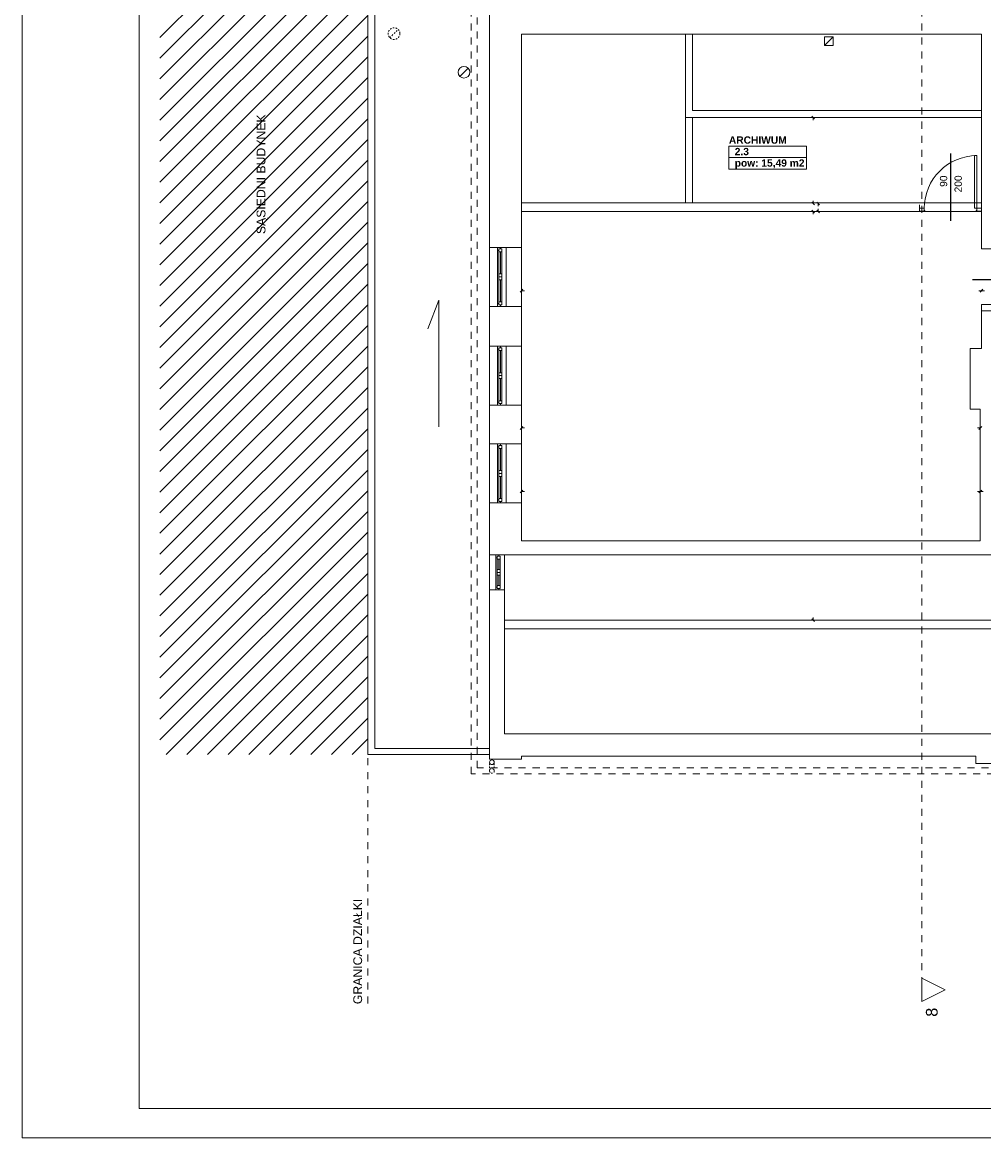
# Model space of a CAD drawing. Header units: millimetres. Extents: x 204754 to 495640, y -178579 to -98814.
# Tile 119 of 179: x 291634 to 308085, y -145921 to -126833. Entities that reach past the tile are written whole.
import ezdxf
from ezdxf.enums import TextEntityAlignment as Align

# ---------------------------------------------------------------- set-up
doc = ezdxf.new("R2010")
doc.units = ezdxf.units.MM
doc.header["$MEASUREMENT"] = 0
doc.linetypes.add('2', pattern=[50, 25, -25])
doc.linetypes.add('Przerywana', pattern=[240, 120, -120])
doc.layers.get('0').update_dxf_attribs({"color": 252, "lineweight": 5})
for name, color, linetype, lineweight in [('840-G Znaczniki ogólne_Nr_pióra__3', 252, 'Continuous', 5), ('Nowe_! NAZWY POM', 252, 'Continuous', 5), ('Nowe_! NAZWY POM_Nr_pióra__19', 252, 'Continuous', 5), ('Nowe_! Tabelka_Nr_pióra__19', 252, 'Continuous', 5), ('Nowe_! Tabelka_Nr_pióra__7', 252, 'Continuous', 5), ('Nowe_220-A Ściany_Nr_pióra__112', 252, 'Continuous', 5), ('Nowe_220-A Ściany_Nr_pióra__93', 252, 'Continuous', 5), ('Nowe_810-G Ogólne_Nr_pióra__187', 252, 'Continuous', 5), ('Nowe_820-G Rysunki Obrazki_Nr_pióra__103', 252, 'Continuous', 5), ('Nowe_820-G Rysunki Obrazki_Nr_pióra__24', 252, 'Continuous', 5), ('Nowe_Drzwi ARCHICAD_Nr_pióra__168', 252, 'Continuous', 5), ('Nowe_Metryczki pomieszczeń ARCHICADa_Nr_pióra__13', 252, 'Continuous', 5), ('Nowe_Nowe_220(1)-A Ściany zewnętrzne_Nr_pióra__103', 252, 'Continuous', 5), ('Nowe_Nowe_220(1)-A Ściany zewnętrzne_Nr_pióra__23', 252, 'Continuous', 5), ('Nowe_Nowe_220(1)-A Ściany zewnętrzne_Nr_pióra__3', 252, 'Continuous', 5), ('Nowe_Nowe_220(1)-A Ściany zewnętrzne_Nr_pióra__57', 252, 'Continuous', 5), ('Nowe_Okna ARCHICADa_Nr_pióra__112', 252, 'Continuous', 5), ('Nowe_Okna ARCHICADa_Nr_pióra__23', 252, 'Continuous', 5), ('Nowe_Okna ARCHICADa_Nr_pióra__3', 252, 'Continuous', 5), ('Nowe_TABELKA_Nr_pióra__3', 252, 'Continuous', 5), ('Nowe_Znaczniki drzwi ARCHICADa', 252, 'Continuous', 5), ('Nowe_Znaczniki drzwi ARCHICADa_Nr_pióra__111', 252, 'Continuous', 5), ('Nowe_Znaczniki drzwi ARCHICADa_Nr_pióra__141', 252, 'Continuous', 5)]:
    doc.layers.add(name, color=color, linetype=linetype, lineweight=lineweight)
doc.styles.add('GENERATED_STYLE_1', font='arial.ttf')
doc.styles.add('GENERATED_STYLE_2', font='arialbd.ttf')
doc.styles.add('GENERATED_STYLE_4', font='arial.ttf')

# ---------------------------------------------------------------- blocks, each defined once
blk = doc.blocks.new('ARCHIWUM_2.3_33', base_point=(304388, -129051))
at = {"layer": 'Nowe_Metryczki pomieszczeń ARCHICADa_Nr_pióra__13', "color": 7, "linetype": 'Continuous', "lineweight": 13}
for p, q in [((303725, -128953), (303725, -129346)), ((303725, -128953), (305051, -128953)), ((305051, -128953), (305051, -129346)), ((303725, -129149), (305051, -129149)), ((303725, -129346), (305051, -129346))]:
    blk.add_line(p, q, dxfattribs=at)
at = {"layer": 'Nowe_Metryczki pomieszczeń ARCHICADa_Nr_pióra__13', "color": 7, "lineweight": 13, "style": 'GENERATED_STYLE_2'}
for tag, p in [('ROOM_NAME', (303725, -128785)), ('ROOM_NUMBER', (303825, -128982)), ('ROOM_CALC_AREA', (303825, -129178))]:
    blk.add_attdef(tag, text='', height=125, dxfattribs=at).set_placement(p, align=Align.TOP_LEFT)
blk = doc.blocks.new('D Marker 11_2')
at = {"layer": 'Nowe_Znaczniki drzwi ARCHICADa_Nr_pióra__111', "color": 7, "linetype": 'Continuous', "lineweight": 25}
blk.add_line((0, 876), (0, -279), dxfattribs=at)
at = {"layer": 'Nowe_Znaczniki drzwi ARCHICADa_Nr_pióra__141', "color": 7, "lineweight": 25, "style": 'GENERATED_STYLE_1'}
for tag, p in [('AC_MarkerText_4', (-20, 305)), ('AC_WIDO_B_SIZE', (230, 210))]:
    blk.add_attdef(tag, text='', height=125, rotation=90, dxfattribs=at).set_placement(p, align=Align.BOTTOM_LEFT)
blk = doc.blocks.new('D Marker 11_9')
at = {"layer": 'Nowe_Znaczniki drzwi ARCHICADa_Nr_pióra__111', "color": 7, "linetype": 'Continuous', "lineweight": 25}
blk.add_line((0, -1296), (0, 154), dxfattribs=at)
at = {"layer": 'Nowe_Znaczniki drzwi ARCHICADa_Nr_pióra__141', "color": 7, "lineweight": 25, "style": 'GENERATED_STYLE_1'}
for tag, p in [('AC_WIDO_B_SIZE', (-230, -548)), ('AC_MarkerText_4', (20, -643))]:
    blk.add_attdef(tag, text='', height=125, rotation=270, dxfattribs=at).set_placement(p, align=Align.BOTTOM_LEFT)
blk = doc.blocks.new('podkład 20251118')
at = {"color": 252, "linetype": 'Continuous', "lineweight": 5}
for p, q in [((305191, -128485), (305144, -128438)), ((305168, -128461), (305168, -128509)), ((305144, -129911), (305191, -129958)), ((305168, -129934), (305168, -129887)), ((305275, -129958), (305227, -129911)), ((305251, -129934), (305251, -129982)), ((305191, -130096), (305144, -130048)), ((305168, -130072), (305168, -130119)), ((305227, -130048), (305275, -130096)), ((305251, -130072), (305251, -130024)), ((300201, -131402), (300153, -131449)), ((300177, -131426), (300225, -131426)), ((308048, -131426), (308001, -131426)), ((308024, -131449), (308072, -131402)), ((308072, -131402), (308024, -131449)), ((308048, -131426), (308096, -131426)), ((300201, -133751), (300153, -133799)), ((300177, -133775), (300225, -133775)), ((308027, -133775), (307980, -133775)), ((308003, -133799), (308051, -133751)), ((300201, -134840), (300153, -134888)), ((300177, -134864), (300225, -134864)), ((308027, -134864), (307980, -134864)), ((308003, -134888), (308051, -134840)), ((308051, -134840), (308003, -134888)), ((308027, -134864), (308075, -134864)), ((305144, -137041), (305191, -137089)), ((305168, -137065), (305168, -137017))]:
    blk.add_line(p, q, dxfattribs=at)
at = {"color": 252, "lineweight": 5}
for p, q in [((307028, -143589), (307028, -143189)), ((307028, -143189), (307428, -143389)), ((307428, -143389), (307028, -143589))]:
    blk.add_line(p, q, dxfattribs=at)
at = {"layer": '840-G Znaczniki ogólne_Nr_pióra__3', "color": 252, "linetype": 'Przerywana', "lineweight": 5}
blk.add_line((307028, -120853), (307028, -143189), dxfattribs=at)
at = {"layer": '840-G Znaczniki ogólne_Nr_pióra__3', "color": 252, "linetype": 'Continuous', "lineweight": 5}
for p, q in [((307028, -143189), (307428, -143389)), ((307028, -143589), (307028, -143189)), ((307428, -143389), (307028, -143589))]:
    blk.add_line(p, q, dxfattribs=at)
at = {"layer": 'Nowe_! NAZWY POM_Nr_pióra__19', "color": 252, "linetype": 'Continuous', "lineweight": 5}
for p, q in [((302983, -127038), (300177, -127038)), ((300177, -127038), (300177, -129772)), ((302983, -128461), (302983, -127038)), ((308048, -128461), (302983, -128461)), ((308048, -129922), (308048, -128461)), ((300177, -129772), (300177, -129922)), ((300177, -129922), (308048, -129922))]:
    blk.add_line(p, q, dxfattribs=at)
at = {"layer": 'Nowe_! Tabelka_Nr_pióra__19', "color": 252, "linetype": 'Continuous', "lineweight": 5}
for q in [(291634, -116221), (333634, -145921)]:
    blk.add_line((291634, -145921), q, dxfattribs=at)
at = {"layer": 'Nowe_! Tabelka_Nr_pióra__7', "color": 252, "linetype": 'Continuous', "lineweight": 5}
for q in [(293634, -116721), (333134, -145421)]:
    blk.add_line((293634, -145421), q, dxfattribs=at)
at = {"layer": 'Nowe_220-A Ściany_Nr_pióra__112', "color": 252, "linetype": 'Continuous', "lineweight": 5}
for p, q in [((299816, -130686), (299766, -130686)), ((299916, -130686), (299816, -130686)), ((299816, -131694), (299766, -131694)), ((299916, -131694), (299816, -131694)), ((299816, -132376), (299766, -132376)), ((299916, -132376), (299816, -132376)), ((299816, -133384), (299766, -133384)), ((299916, -133384), (299816, -133384)), ((299816, -134049), (299766, -134049)), ((299916, -134049), (299816, -134049)), ((299816, -135056), (299766, -135056)), ((299916, -135056), (299816, -135056)), ((299787, -135945), (299737, -135945)), ((299887, -135945), (299787, -135945)), ((299787, -136547), (299737, -136547)), ((299887, -136547), (299787, -136547))]:
    blk.add_line(p, q, dxfattribs=at)
at = {"layer": 'Nowe_220-A Ściany_Nr_pióra__93', "color": 252, "linetype": 'Continuous', "lineweight": 5}
for p, q in [((306988, -129954), (306988, -130014)), ((308048, -129954), (308048, -130014)), ((306988, -130014), (306988, -130064)), ((306988, -130064), (306988, -130079)), ((308048, -130014), (308048, -130064)), ((308048, -130064), (308048, -130079)), ((308358, -130712), (308048, -130712)), ((308358, -131772), (308048, -131772))]:
    blk.add_line(p, q, dxfattribs=at)
at = {"layer": 'Nowe_810-G Ogólne_Nr_pióra__187', "color": 252, "linetype": 'Continuous', "lineweight": 5}
for p, q in [((293989, -127093), (297545, -123537)), ((293989, -127447), (297545, -123890)), ((293989, -127800), (297545, -124244)), ((293989, -128154), (297545, -124597)), ((293989, -128507), (297545, -124951)), ((293989, -128861), (297545, -125305)), ((293989, -129214), (297545, -125658)), ((293989, -129568), (297545, -126012)), ((293989, -129921), (297545, -126365)), ((293989, -130275), (297545, -126719)), ((293989, -130629), (297545, -127072)), ((293989, -130982), (297545, -127426)), ((293989, -131336), (297545, -127779)), ((293989, -131689), (297545, -128133)), ((293989, -132043), (297545, -128487)), ((293989, -132396), (297545, -128840)), ((293989, -132750), (297545, -129194)), ((293989, -133103), (297545, -129547)), ((293989, -133457), (297545, -129901)), ((293989, -133811), (297545, -130254)), ((293989, -134164), (297545, -130608)), ((293989, -134518), (297545, -130961)), ((293989, -134871), (297545, -131315)), ((293989, -135225), (297545, -131668)), ((293989, -135578), (297545, -132022)), ((293989, -135932), (297545, -132376)), ((293989, -136285), (297545, -132729)), ((293989, -136639), (297545, -133083)), ((293989, -136993), (297545, -133436)), ((293989, -137346), (297545, -133790)), ((293989, -137700), (297545, -134143)), ((293989, -138053), (297545, -134497)), ((293989, -138407), (297545, -134850)), ((293989, -138760), (297545, -135204)), ((293989, -139114), (297545, -135558)), ((294094, -139362), (297545, -135911)), ((294448, -139362), (297545, -136265)), ((294801, -139362), (297545, -136618)), ((295155, -139362), (297545, -136972)), ((295508, -139362), (297545, -137325)), ((295862, -139362), (297545, -137679)), ((296216, -139362), (297545, -138032)), ((296569, -139362), (297545, -138386)), ((296923, -139362), (297545, -138740)), ((297276, -139362), (297545, -139093))]:
    blk.add_line(p, q, dxfattribs=at)
at = {"layer": 'Nowe_820-G Rysunki Obrazki_Nr_pióra__103', "color": 252, "linetype": '2', "lineweight": 5}
blk.add_circle((299670, -139645), 40, dxfattribs=at)
at = {"layer": 'Nowe_820-G Rysunki Obrazki_Nr_pióra__24', "color": 7, "linetype": '2', "lineweight": 15}
blk.add_line((297924, -127097), (298066, -126955), dxfattribs=at)
at = {"layer": 'Nowe_820-G Rysunki Obrazki_Nr_pióra__24', "color": 7, "linetype": 'Continuous', "lineweight": 15}
blk.add_line((299121, -127759), (299263, -127617), dxfattribs=at)
at = {"layer": 'Nowe_820-G Rysunki Obrazki_Nr_pióra__24', "color": 7, "linetype": '2', "lineweight": 15}
blk.add_circle((297995, -127026), 100, dxfattribs=at)
at = {"layer": 'Nowe_820-G Rysunki Obrazki_Nr_pióra__24', "color": 7, "linetype": 'Continuous', "lineweight": 15}
for centre, radius in [((299192, -127688), 100), ((299670, -139496), 40)]:
    blk.add_circle(centre, radius, dxfattribs=at)
at = {"layer": 'Nowe_Drzwi ARCHICAD_Nr_pióra__168', "color": 252, "linetype": 'Continuous', "lineweight": 5}
for p, q in [((307968, -129114), (307928, -129114)), ((307928, -129114), (307928, -130014)), ((307968, -130014), (307968, -129114)), ((306988, -130014), (306988, -130064)), ((307068, -130014), (306988, -130014)), ((306988, -130014), (306988, -130064)), ((306988, -130064), (307068, -130064)), ((307068, -130054), (307068, -130014)), ((307078, -130054), (307068, -130054)), ((307068, -130064), (307078, -130064)), ((307078, -130064), (307078, -130054)), ((307928, -130014), (307968, -130014)), ((307968, -130054), (307958, -130054)), ((307958, -130054), (307958, -130064)), ((307958, -130064), (307968, -130064)), ((307968, -130014), (307968, -130054)), ((308048, -130014), (307968, -130014)), ((307968, -130064), (308048, -130064)), ((308048, -130064), (308048, -130014)), ((308048, -130014), (308048, -130064))]:
    blk.add_line(p, q, dxfattribs=at)
blk.add_ellipse((307968, -130014), major_axis=(-636, 636), ratio=1, start_param=-0.785398, end_param=0.785398, dxfattribs=at)
at = {"layer": 'Nowe_Nowe_220(1)-A Ściany zewnętrzne_Nr_pióra__103', "color": 252, "linetype": 'Przerywana', "lineweight": 5}
for p, q in [((299317, -139692), (299317, -126200)), ((299417, -139592), (299417, -126300)), ((320987, -139692), (299317, -139692)), ((320887, -139592), (299417, -139592))]:
    blk.add_line(p, q, dxfattribs=at)
at = {"layer": 'Nowe_Nowe_220(1)-A Ściany zewnętrzne_Nr_pióra__103', "color": 252, "linetype": '2', "lineweight": 5}
for p, q in [((299630, -139645), (299630, -139496)), ((299710, -139643), (299710, -139496))]:
    blk.add_line(p, q, dxfattribs=at)
at = {"layer": 'Nowe_Nowe_220(1)-A Ściany zewnętrzne_Nr_pióra__23', "color": 252, "linetype": 'Przerywana', "lineweight": 5}
blk.add_line((297545, -143625), (297545, -118317), dxfattribs=at)
at = {"layer": 'Nowe_Nowe_220(1)-A Ściany zewnętrzne_Nr_pióra__3', "color": 252, "linetype": 'Continuous', "lineweight": 5}
for p, q in [((305510, -127081), (305360, -127081)), ((305360, -127081), (305360, -127231)), ((305360, -127231), (305510, -127081)), ((305510, -127231), (305510, -127081)), ((305360, -127231), (305510, -127231))]:
    blk.add_line(p, q, dxfattribs=at)
at = {"layer": 'Nowe_Nowe_220(1)-A Ściany zewnętrzne_Nr_pióra__57', "color": 252, "linetype": 'Continuous', "lineweight": 5}
for p, q in [((297545, -123523), (297545, -139362)), ((297665, -123623), (297665, -139262)), ((299627, -139392), (299627, -126438)), ((300177, -127038), (300177, -135705)), ((300177, -127038), (308048, -127038)), ((302983, -129922), (302983, -127038)), ((303103, -127038), (303103, -128341)), ((304887, -127038), (305707, -127038)), ((308048, -127038), (308048, -130712)), ((302983, -128461), (302983, -129922)), ((303103, -128341), (308048, -128341)), ((308048, -128461), (303103, -128461)), ((303103, -128461), (303103, -129922)), ((300177, -129934), (300177, -129858)), ((300177, -129858), (300177, -129934)), ((308048, -129922), (300177, -129922)), ((308048, -130072), (300177, -130072)), ((299627, -130686), (300177, -130686)), ((308478, -130712), (308048, -130712)), ((298760, -131588), (298576, -132080)), ((298760, -133758), (298760, -131588)), ((299627, -131694), (300177, -131694)), ((308048, -131662), (308048, -132415)), ((308517, -131662), (308048, -131662)), ((299627, -132376), (300177, -132376)), ((300177, -135355), (300177, -132328)), ((308048, -132415), (307854, -132415)), ((307854, -133455), (307854, -132415)), ((299627, -133384), (300177, -133384)), ((308027, -133455), (307854, -133455)), ((308027, -135705), (308027, -133455)), ((299627, -134049), (300177, -134049)), ((299627, -135056), (300177, -135056)), ((308027, -135705), (300177, -135705)), ((299737, -135945), (299627, -135945)), ((299887, -139011), (299887, -135945)), ((308517, -135945), (299887, -135945)), ((299737, -136547), (299627, -136547)), ((299887, -137065), (320165, -137065)), ((299887, -137215), (320165, -137215)), ((299887, -139011), (308027, -139011)), ((308027, -139011), (320165, -139011)), ((297665, -139262), (299627, -139262)), ((297545, -139362), (299627, -139362)), ((299627, -139442), (299627, -139392)), ((299627, -139442), (300177, -139442)), ((300177, -139392), (307952, -139392)), ((300177, -139442), (300177, -139392)), ((307952, -139392), (307952, -139520)), ((307952, -139520), (312095, -139520))]:
    blk.add_line(p, q, dxfattribs=at)
at = {"layer": 'Nowe_Okna ARCHICADa_Nr_pióra__112', "color": 252, "linetype": 'Continuous', "lineweight": 5}
for p, q in [((299816, -130686), (299766, -130686)), ((299816, -130686), (299766, -130686)), ((299916, -130686), (299816, -130686)), ((299816, -131694), (299766, -131694)), ((299816, -131694), (299766, -131694)), ((299916, -131694), (299816, -131694)), ((299816, -132376), (299766, -132376)), ((299816, -132376), (299766, -132376)), ((299916, -132376), (299816, -132376)), ((299816, -133384), (299766, -133384)), ((299816, -133384), (299766, -133384)), ((299916, -133384), (299816, -133384)), ((299816, -134049), (299766, -134049)), ((299816, -134049), (299766, -134049)), ((299916, -134049), (299816, -134049)), ((299816, -135056), (299766, -135056)), ((299816, -135056), (299766, -135056)), ((299916, -135056), (299816, -135056)), ((299787, -135945), (299737, -135945)), ((299787, -135945), (299737, -135945)), ((299887, -135945), (299787, -135945)), ((299787, -136547), (299737, -136547)), ((299787, -136547), (299737, -136547)), ((299887, -136547), (299787, -136547))]:
    blk.add_line(p, q, dxfattribs=at)
at = {"layer": 'Nowe_Okna ARCHICADa_Nr_pióra__23', "color": 252, "linetype": 'Continuous', "lineweight": 5}
for p, q in [((299766, -130686), (299766, -130736)), ((299766, -130736), (299791, -130736)), ((299791, -130736), (299791, -130711)), ((299791, -130711), (299816, -130711)), ((299791, -130711), (299791, -130761)), ((299841, -130711), (299791, -130711)), ((299816, -130711), (299816, -130686)), ((299841, -130761), (299841, -130711)), ((299791, -130761), (299841, -130761)), ((299791, -130761), (299791, -131140)), ((299816, -131140), (299816, -130761)), ((299841, -131140), (299841, -130761)), ((299841, -131140), (299791, -131140)), ((299791, -131140), (299791, -131190)), ((299791, -131190), (299791, -131240)), ((299841, -131190), (299791, -131190)), ((299791, -131190), (299841, -131190)), ((299791, -131240), (299841, -131240)), ((299791, -131240), (299791, -131619)), ((299816, -131619), (299816, -131240)), ((299841, -131190), (299841, -131140)), ((299841, -131240), (299841, -131190)), ((299841, -131619), (299841, -131240)), ((299791, -131644), (299766, -131644)), ((299766, -131644), (299766, -131694)), ((299841, -131619), (299791, -131619)), ((299791, -131619), (299791, -131669)), ((299791, -131669), (299791, -131644)), ((299816, -131669), (299791, -131669)), ((299791, -131669), (299841, -131669)), ((299816, -131694), (299816, -131669)), ((299841, -131669), (299841, -131619)), ((299766, -132376), (299766, -132426)), ((299766, -132426), (299791, -132426)), ((299791, -132426), (299791, -132401)), ((299791, -132401), (299816, -132401)), ((299791, -132401), (299791, -132451)), ((299841, -132401), (299791, -132401)), ((299791, -132451), (299841, -132451)), ((299791, -132451), (299791, -132830)), ((299816, -132401), (299816, -132376)), ((299816, -132830), (299816, -132451)), ((299841, -132451), (299841, -132401)), ((299841, -132830), (299841, -132451)), ((299841, -132830), (299791, -132830)), ((299791, -132830), (299791, -132880)), ((299841, -132880), (299841, -132830)), ((299791, -132880), (299791, -132930)), ((299841, -132880), (299791, -132880)), ((299791, -132880), (299841, -132880)), ((299791, -132930), (299841, -132930)), ((299791, -132930), (299791, -133309)), ((299816, -133309), (299816, -132930)), ((299841, -132930), (299841, -132880)), ((299841, -133309), (299841, -132930)), ((299791, -133334), (299766, -133334)), ((299766, -133334), (299766, -133384)), ((299841, -133309), (299791, -133309)), ((299791, -133309), (299791, -133359)), ((299791, -133359), (299791, -133334)), ((299816, -133359), (299791, -133359)), ((299791, -133359), (299841, -133359)), ((299816, -133384), (299816, -133359)), ((299841, -133359), (299841, -133309)), ((299766, -134049), (299766, -134099)), ((299766, -134099), (299791, -134099)), ((299791, -134099), (299791, -134074)), ((299791, -134074), (299816, -134074)), ((299791, -134074), (299791, -134124)), ((299841, -134074), (299791, -134074)), ((299791, -134124), (299841, -134124)), ((299791, -134124), (299791, -134503)), ((299816, -134074), (299816, -134049)), ((299816, -134503), (299816, -134124)), ((299841, -134124), (299841, -134074)), ((299841, -134503), (299841, -134124)), ((299841, -134503), (299791, -134503)), ((299791, -134503), (299791, -134553)), ((299791, -134553), (299791, -134603)), ((299841, -134553), (299791, -134553)), ((299791, -134553), (299841, -134553)), ((299841, -134553), (299841, -134503)), ((299841, -134603), (299841, -134553)), ((299791, -134603), (299841, -134603)), ((299791, -134603), (299791, -134981)), ((299816, -134981), (299816, -134603)), ((299841, -134981), (299841, -134603)), ((299791, -135006), (299766, -135006)), ((299766, -135006), (299766, -135056)), ((299841, -134981), (299791, -134981)), ((299791, -134981), (299791, -135031)), ((299791, -135031), (299791, -135006)), ((299816, -135031), (299791, -135031)), ((299791, -135031), (299841, -135031)), ((299816, -135056), (299816, -135031)), ((299841, -135031), (299841, -134981)), ((299737, -135995), (299737, -135945)), ((299762, -135995), (299737, -135995)), ((299787, -135970), (299762, -135970)), ((299762, -135970), (299762, -135995)), ((299762, -136020), (299762, -135970)), ((299762, -135970), (299812, -135970)), ((299812, -136020), (299762, -136020)), ((299762, -136196), (299762, -136020)), ((299787, -135945), (299787, -135970)), ((299787, -136020), (299787, -136196)), ((299812, -135970), (299812, -136020)), ((299812, -136020), (299812, -136196)), ((299762, -136246), (299762, -136196)), ((299762, -136196), (299812, -136196)), ((299812, -136246), (299762, -136246)), ((299762, -136296), (299762, -136246)), ((299762, -136246), (299812, -136246)), ((299812, -136196), (299812, -136246)), ((299812, -136246), (299812, -136296)), ((299812, -136296), (299762, -136296)), ((299762, -136472), (299762, -136296)), ((299762, -136522), (299762, -136472)), ((299762, -136472), (299812, -136472)), ((299787, -136296), (299787, -136472)), ((299812, -136296), (299812, -136472)), ((299812, -136472), (299812, -136522)), ((299737, -136547), (299737, -136497)), ((299737, -136497), (299762, -136497)), ((299762, -136497), (299762, -136522)), ((299762, -136522), (299787, -136522)), ((299812, -136522), (299762, -136522)), ((299787, -136522), (299787, -136547))]:
    blk.add_line(p, q, dxfattribs=at)
at = {"layer": 'Nowe_Okna ARCHICADa_Nr_pióra__3', "color": 252, "linetype": 'Continuous', "lineweight": 5}
for p, q in [((299766, -131694), (299766, -130686)), ((299766, -130736), (299766, -131190)), ((299916, -131694), (299916, -130686)), ((299841, -131140), (299841, -130761)), ((299766, -131190), (299766, -131644)), ((299841, -131619), (299841, -131240)), ((299766, -133384), (299766, -132376)), ((299766, -132426), (299766, -132880)), ((299841, -132830), (299841, -132451)), ((299916, -133384), (299916, -132376)), ((299766, -132880), (299766, -133334)), ((299841, -133309), (299841, -132930)), ((299766, -135056), (299766, -134049)), ((299766, -134099), (299766, -134553)), ((299841, -134503), (299841, -134124)), ((299916, -135056), (299916, -134049)), ((299766, -134553), (299766, -135006)), ((299841, -134981), (299841, -134603)), ((299737, -135945), (299737, -136547)), ((299737, -136246), (299737, -135995)), ((299812, -136020), (299812, -136196)), ((299887, -135945), (299887, -136547)), ((299737, -136497), (299737, -136246)), ((299812, -136296), (299812, -136472))]:
    blk.add_line(p, q, dxfattribs=at)
at = {"layer": 'Nowe_! NAZWY POM', "color": 7, "linetype": 'Continuous', "lineweight": 13}
blk.add_blockref('ARCHIWUM_2.3_33', (304388, -129051), dxfattribs=at).add_auto_attribs({'ROOM_NAME': 'ARCHIWUM', 'ROOM_NUMBER': '2.3', 'ROOM_CALC_AREA': 'pow: 15,49 m2'})
at = {"layer": 'Nowe_Znaczniki drzwi ARCHICADa', "color": 7, "linetype": 'Continuous', "lineweight": 25}
blk.add_blockref('D Marker 11_2', (307518, -129954), dxfattribs=at).add_auto_attribs({'AC_MarkerText_4': '90', 'AC_WIDO_B_SIZE': '200'})
ref = blk.add_blockref('D Marker 11_9', (308048, -131242), dxfattribs=dict(at, rotation=90))
ref.add_attrib('AC_MarkerText_4', '90', dxfattribs={"layer": 'Nowe_Znaczniki drzwi ARCHICADa_Nr_pióra__141', "color": 7, "lineweight": 25, "height": 125, "rotation": 360, "style": 'GENERATED_STYLE_1'}).set_placement((308732, -131181), align=Align.BOTTOM_LEFT)
ref.add_attrib('AC_WIDO_B_SIZE', '200', dxfattribs={"layer": 'Nowe_Znaczniki drzwi ARCHICADa_Nr_pióra__141', "color": 7, "lineweight": 25, "height": 125, "rotation": 360, "style": 'GENERATED_STYLE_1'}).set_placement((308637, -131431), align=Align.BOTTOM_LEFT)
at = {"layer": '840-G Znaczniki ogólne_Nr_pióra__3', "color": 252, "lineweight": 5, "style": 'GENERATED_STYLE_4'}
blk.add_text('8', height=200, rotation=90, dxfattribs=at).set_placement((307296, -143852))
at = {"layer": 'Nowe_TABELKA_Nr_pióra__3', "color": 252, "lineweight": 5, "style": 'GENERATED_STYLE_1'}
for s, p in [('SĄSIEDNI BUDYNEK', (295794, -130458)), ('GRANICA DZIAŁKI', (297448, -143636))]:
    blk.add_text(s, height=150, rotation=90, dxfattribs=at).set_placement(p)

msp = doc.modelspace()

# ---------------------------------------------------------------- block references
msp.add_blockref('podkład 20251118', (0, 0))

doc.saveas('drawing.dxf')
